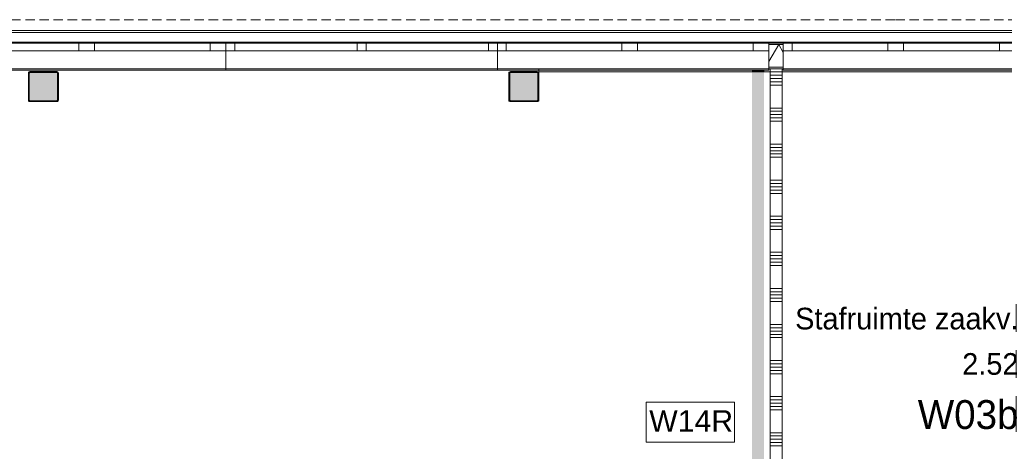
# Model space of a CAD drawing. Header units: millimetres. Extents: x -409 to 257590, y -7854 to 67330.
# Tile 179 of 205: x 81413 to 89610, y 22945 to 26534. Entities that reach past the tile are written whole.
import ezdxf
from ezdxf.enums import TextEntityAlignment as Align

# ---------------------------------------------------------------- set-up
doc = ezdxf.new("R2010")
doc.units = ezdxf.units.MM
doc.header["$MEASUREMENT"] = 0
doc.linetypes.add('B0702', pattern=[117.37, 78.119999, -39.250001])
for name, color, linetype in [('New_21 Buitenwanden', 7, 'Continuous'), ('New_21 Buitenwanden Doorsnede-arcering', 7, 'Continuous'), ('New_21 Buitenwanden Laagscheidingslijnen', 7, 'Continuous'), ('New_21 Buitenwanden Ramen', 7, 'Continuous'), ('New_22 NC Binnenwanden', 7, 'Continuous'), ('New_22 NC Binnenwanden Doorsnede-arcering', 7, 'Continuous'), ('New_23 Vloeren', 7, 'Continuous'), ('New_41 Buitenwandafwerking houten latten', 7, 'Continuous'), ('New_Info Wandafwerking aanduiding', 7, 'Continuous'), ('New_Info Wandafwerking aanduiding Doorsnede-arcering', 7, 'Continuous'), ('New_Z Ruimtefuncties', 7, 'Continuous'), ('New_Z Ruimtefuncties Zone omranding', 7, 'Continuous'), ('New_Z Ruimtefuncties Zone tekst', 7, 'Continuous'), ('S-COLS-____-OTLN.RVT S', 7, 'Continuous'), ('S-COLS-____-OTLN.RVT S 2D arcering', 7, 'Continuous')]:
    doc.layers.add(name, color=color, linetype=linetype)
doc.styles.add('GENERATED_STYLE_1', font='txt')
doc.styles.add('GENERATED_STYLE_2', font='txt')

# ---------------------------------------------------------------- blocks, each defined once
blk = doc.blocks.new('Slab_1_2', base_point=(0, 42578.3))
at = {"layer": 'New_23 Vloeren', "color": 1, "linetype": 'Continuous', "lineweight": 0, "flags": 128}
blk.add_lwpolyline([(61758.1, 8599), (73460, 8599), (73460, 0), (99110, 0), (99110, 26125), (66860, 26125), (61760, 26125)], dxfattribs=at)
blk = doc.blocks.new('Wall_208_2', base_point=(62080.2, 26125))
at = {"layer": 'New_21 Buitenwanden', "color": 8, "linetype": 'Continuous', "lineweight": 0, "true_color": 0x778488}
for p, q in [((99324, 26427), (62080.2, 26427)), ((99254, 26339), (62080.2, 26339))]:
    blk.add_line(p, q, dxfattribs=at)
at = {"layer": 'New_21 Buitenwanden', "color": 8, "linetype": 'Continuous', "lineweight": 0, "true_color": 0x778488, "flags": 128}
for points in [[(99430, 26445), (62080.2, 26445)], [(62080.2, 26125), (99110, 26125)]]:
    blk.add_lwpolyline(points, dxfattribs=at)
blk = doc.blocks.new('Column 387[70]_2', base_point=(0.5, 3))
at = {"layer": 'S-COLS-____-OTLN.RVT S 2D arcering', "linetype": 'Continuous', "lineweight": 0, "true_color": 0x778488}
h = blk.add_hatch(color=8, dxfattribs=at)
h.paths.add_polyline_path([(81485.5, 25866), (81486.5, 25861), (81489.3, 25856.8), (81493.5, 25853.9), (81498.5, 25853), (81722.5, 25853), (81727.5, 25853.9), (81731.7, 25856.8), (81734.5, 25861), (81735.5, 25866), (81735.5, 26090), (81734.5, 26094.9), (81731.7, 26099.1), (81727.5, 26102), (81722.5, 26103), (81498.5, 26103), (81493.5, 26102), (81489.3, 26099.1), (81486.5, 26094.9), (81485.5, 26090)])
h.paths.add_polyline_path([(81722.5, 25861), (81498.5, 25861), (81496.6, 25861.3), (81495, 25862.4), (81493.9, 25864), (81493.5, 25866), (81493.5, 26090), (81493.9, 26091.9), (81495, 26093.5), (81496.6, 26094.6), (81498.5, 26095), (81722.5, 26095), (81724.4, 26094.6), (81726.1, 26093.5), (81727.1, 26091.9), (81727.5, 26090), (81727.5, 25866), (81727.1, 25864), (81726.1, 25862.4), (81724.4, 25861.3)], flags=0)
blk.add_hatch(color=8, dxfattribs=at).paths.add_polyline_path([(81722.5, 26095), (81498.5, 26095), (81496.6, 26094.6), (81495, 26093.5), (81493.9, 26091.9), (81493.5, 26090), (81493.5, 25866), (81493.9, 25864), (81495, 25862.4), (81496.6, 25861.3), (81498.5, 25861), (81722.5, 25861), (81724.4, 25861.3), (81726.1, 25862.4), (81727.1, 25864), (81727.5, 25866), (81727.5, 26090), (81727.1, 26091.9), (81726.1, 26093.5), (81724.4, 26094.6)])
at = {"layer": 'S-COLS-____-OTLN.RVT S', "color": 1, "linetype": 'Continuous', "lineweight": 0}
for p, q in [((81486.5, 26094.9), (81485.5, 26090)), ((81485.5, 26090), (81485.5, 25866)), ((81489.3, 26099.1), (81486.5, 26094.9)), ((81493.5, 26102), (81489.3, 26099.1)), ((81498.5, 26103), (81493.5, 26102)), ((81493.5, 26090), (81493.9, 26091.9)), ((81493.5, 25866), (81493.5, 26090)), ((81493.9, 26091.9), (81495, 26093.5)), ((81495, 26093.5), (81496.6, 26094.6)), ((81496.6, 26094.6), (81498.5, 26095)), ((81722.5, 26103), (81498.5, 26103)), ((81498.5, 26095), (81722.5, 26095)), ((81727.5, 26102), (81722.5, 26103)), ((81722.5, 26095), (81724.4, 26094.6)), ((81724.4, 26094.6), (81726.1, 26093.5)), ((81726.1, 26093.5), (81727.1, 26091.9)), ((81727.1, 26091.9), (81727.5, 26090)), ((81731.7, 26099.1), (81727.5, 26102)), ((81727.5, 26090), (81727.5, 25866)), ((81734.5, 26094.9), (81731.7, 26099.1)), ((81735.5, 26090), (81734.5, 26094.9)), ((81735.5, 25866), (81735.5, 26090)), ((81485.5, 25866), (81486.5, 25861)), ((81486.5, 25861), (81489.3, 25856.8)), ((81489.3, 25856.8), (81493.5, 25853.9)), ((81493.9, 25864), (81493.5, 25866)), ((81493.5, 25853.9), (81498.5, 25853)), ((81495, 25862.4), (81493.9, 25864)), ((81496.6, 25861.3), (81495, 25862.4)), ((81498.5, 25861), (81496.6, 25861.3)), ((81722.5, 25861), (81498.5, 25861)), ((81498.5, 25853), (81722.5, 25853)), ((81724.4, 25861.3), (81722.5, 25861)), ((81722.5, 25853), (81727.5, 25853.9)), ((81726.1, 25862.4), (81724.4, 25861.3)), ((81727.1, 25864), (81726.1, 25862.4)), ((81727.5, 25866), (81727.1, 25864)), ((81727.5, 25853.9), (81731.7, 25856.8)), ((81731.7, 25856.8), (81734.5, 25861)), ((81734.5, 25861), (81735.5, 25866))]:
    blk.add_line(p, q, dxfattribs=at)
blk = doc.blocks.new('Column 388[71]_2', base_point=(0.5, 3))
at = {"layer": 'S-COLS-____-OTLN.RVT S 2D arcering', "linetype": 'Continuous', "lineweight": 0, "true_color": 0x778488}
h = blk.add_hatch(color=8, dxfattribs=at)
h.paths.add_polyline_path([(85485.5, 25866), (85486.5, 25861), (85489.3, 25856.8), (85493.5, 25853.9), (85498.5, 25853), (85722.5, 25853), (85727.5, 25853.9), (85731.7, 25856.8), (85734.5, 25861), (85735.5, 25866), (85735.5, 26090), (85734.5, 26094.9), (85731.7, 26099.1), (85727.5, 26102), (85722.5, 26103), (85498.5, 26103), (85493.5, 26102), (85489.3, 26099.1), (85486.5, 26094.9), (85485.5, 26090)])
h.paths.add_polyline_path([(85722.5, 25861), (85498.5, 25861), (85496.6, 25861.3), (85495, 25862.4), (85493.9, 25864), (85493.5, 25866), (85493.5, 26090), (85493.9, 26091.9), (85495, 26093.5), (85496.6, 26094.6), (85498.5, 26095), (85722.5, 26095), (85724.4, 26094.6), (85726.1, 26093.5), (85727.1, 26091.9), (85727.5, 26090), (85727.5, 25866), (85727.1, 25864), (85726.1, 25862.4), (85724.4, 25861.3)], flags=0)
blk.add_hatch(color=8, dxfattribs=at).paths.add_polyline_path([(85722.5, 26095), (85498.5, 26095), (85496.6, 26094.6), (85495, 26093.5), (85493.9, 26091.9), (85493.5, 26090), (85493.5, 25866), (85493.9, 25864), (85495, 25862.4), (85496.6, 25861.3), (85498.5, 25861), (85722.5, 25861), (85724.4, 25861.3), (85726.1, 25862.4), (85727.1, 25864), (85727.5, 25866), (85727.5, 26090), (85727.1, 26091.9), (85726.1, 26093.5), (85724.4, 26094.6)])
at = {"layer": 'S-COLS-____-OTLN.RVT S', "color": 1, "linetype": 'Continuous', "lineweight": 0}
for p, q in [((85486.5, 26094.9), (85485.5, 26090)), ((85485.5, 26090), (85485.5, 25866)), ((85489.3, 26099.1), (85486.5, 26094.9)), ((85493.5, 26102), (85489.3, 26099.1)), ((85498.5, 26103), (85493.5, 26102)), ((85493.5, 26090), (85493.9, 26091.9)), ((85493.5, 25866), (85493.5, 26090)), ((85493.9, 26091.9), (85495, 26093.5)), ((85495, 26093.5), (85496.6, 26094.6)), ((85496.6, 26094.6), (85498.5, 26095)), ((85722.5, 26103), (85498.5, 26103)), ((85498.5, 26095), (85722.5, 26095)), ((85727.5, 26102), (85722.5, 26103)), ((85722.5, 26095), (85724.4, 26094.6)), ((85724.4, 26094.6), (85726.1, 26093.5)), ((85726.1, 26093.5), (85727.1, 26091.9)), ((85727.1, 26091.9), (85727.5, 26090)), ((85731.7, 26099.1), (85727.5, 26102)), ((85727.5, 26090), (85727.5, 25866)), ((85734.5, 26094.9), (85731.7, 26099.1)), ((85735.5, 26090), (85734.5, 26094.9)), ((85735.5, 25866), (85735.5, 26090)), ((85485.5, 25866), (85486.5, 25861)), ((85486.5, 25861), (85489.3, 25856.8)), ((85489.3, 25856.8), (85493.5, 25853.9)), ((85493.9, 25864), (85493.5, 25866)), ((85493.5, 25853.9), (85498.5, 25853)), ((85495, 25862.4), (85493.9, 25864)), ((85496.6, 25861.3), (85495, 25862.4)), ((85498.5, 25861), (85496.6, 25861.3)), ((85722.5, 25861), (85498.5, 25861)), ((85498.5, 25853), (85722.5, 25853)), ((85724.4, 25861.3), (85722.5, 25861)), ((85722.5, 25853), (85727.5, 25853.9)), ((85726.1, 25862.4), (85724.4, 25861.3)), ((85727.1, 25864), (85726.1, 25862.4)), ((85727.5, 25866), (85727.1, 25864)), ((85727.5, 25853.9), (85731.7, 25856.8)), ((85731.7, 25856.8), (85734.5, 25861)), ((85734.5, 25861), (85735.5, 25866))]:
    blk.add_line(p, q, dxfattribs=at)
blk = doc.blocks.new('Stafruimte zaakv._2.52_31_2', base_point=(88775.2, 23614.2))
at = {"layer": 'New_Z Ruimtefuncties Zone tekst', "color": 2, "lineweight": 0}
for tag, height, style, p in [('DUMMY_938', 180, 'GENERATED_STYLE_1', (89728.1, 24179.9)), ('ROOM_NAME', 180, 'GENERATED_STYLE_1', (89728.1, 24138.7)), ('DUMMY_939', 180, 'GENERATED_STYLE_1', (89728.1, 23802.7)), ('ROOM_NUMBER', 180, 'GENERATED_STYLE_1', (89728.1, 23761.6)), ('stWallCovering', 240, 'GENERATED_STYLE_2', (89728.1, 23370.7))]:
    blk.add_attdef(tag, text='', height=height, dxfattribs=dict(at, style=style)).set_placement(p, align=Align.TOP_RIGHT)
at = {"layer": 'New_Z Ruimtefuncties Zone tekst', "color": 2, "lineweight": 0, "style": 'GENERATED_STYLE_2'}
blk.add_attdef('DUMMY_940', text='', height=240, dxfattribs=at).set_placement((87822.4, 23425.6), align=Align.TOP_LEFT)
blk = doc.blocks.new('*X2111')
at = {"layer": 'New_22 NC Binnenwanden Doorsnede-arcering', "color": 254, "linetype": 'Continuous', "lineweight": 0, "true_color": 0xe9ebeb}
for p, q in [((87733, 26100), (87660, 26100)), ((87733, 26072.6), (87660, 26072.6)), ((87760, 26100), (87733, 26100)), ((87760, 26072.6), (87733, 26072.6)), ((87733, 26045.1), (87660, 26045.1)), ((87733, 26017.7), (87660, 26017.7)), ((87733, 25990.3), (87660, 25990.3)), ((87760, 26045.1), (87733, 26045.1)), ((87760, 26017.7), (87733, 26017.7)), ((87760, 25990.3), (87733, 25990.3)), ((87733, 25800), (87660, 25800)), ((87733, 25772.6), (87660, 25772.6)), ((87733, 25745.1), (87660, 25745.1)), ((87760, 25800), (87733, 25800)), ((87760, 25772.6), (87733, 25772.6)), ((87760, 25745.1), (87733, 25745.1)), ((87733, 25717.7), (87660, 25717.7)), ((87733, 25690.3), (87660, 25690.3)), ((87760, 25717.7), (87733, 25717.7)), ((87760, 25690.3), (87733, 25690.3)), ((87733, 25500), (87660, 25500)), ((87760, 25500), (87733, 25500)), ((87733, 25472.6), (87660, 25472.6)), ((87733, 25445.1), (87660, 25445.1)), ((87733, 25417.7), (87660, 25417.7)), ((87760, 25472.6), (87733, 25472.6)), ((87760, 25445.1), (87733, 25445.1)), ((87760, 25417.7), (87733, 25417.7)), ((87733, 25390.3), (87660, 25390.3)), ((87760, 25390.3), (87733, 25390.3)), ((87733, 25200), (87660, 25200)), ((87733, 25172.6), (87660, 25172.6)), ((87760, 25200), (87733, 25200)), ((87760, 25172.6), (87733, 25172.6)), ((87733, 25145.1), (87660, 25145.1)), ((87733, 25117.7), (87660, 25117.7)), ((87733, 25090.3), (87660, 25090.3)), ((87760, 25145.1), (87733, 25145.1)), ((87760, 25117.7), (87733, 25117.7)), ((87760, 25090.3), (87733, 25090.3)), ((87733, 24900), (87660, 24900)), ((87733, 24872.6), (87660, 24872.6)), ((87733, 24845.1), (87660, 24845.1)), ((87760, 24900), (87733, 24900)), ((87760, 24872.6), (87733, 24872.6)), ((87760, 24845.1), (87733, 24845.1)), ((87733, 24817.7), (87660, 24817.7)), ((87733, 24790.3), (87660, 24790.3)), ((87760, 24817.7), (87733, 24817.7)), ((87760, 24790.3), (87733, 24790.3)), ((87733, 24600), (87660, 24600)), ((87760, 24600), (87733, 24600)), ((87733, 24572.6), (87660, 24572.6)), ((87733, 24545.1), (87660, 24545.1)), ((87733, 24517.7), (87660, 24517.7)), ((87760, 24572.6), (87733, 24572.6)), ((87760, 24545.1), (87733, 24545.1)), ((87760, 24517.7), (87733, 24517.7)), ((87733, 24490.3), (87660, 24490.3)), ((87760, 24490.3), (87733, 24490.3)), ((87733, 24300), (87660, 24300)), ((87733, 24272.6), (87660, 24272.6)), ((87760, 24300), (87733, 24300)), ((87760, 24272.6), (87733, 24272.6)), ((87733, 24245.1), (87660, 24245.1)), ((87733, 24217.7), (87660, 24217.7)), ((87733, 24190.3), (87660, 24190.3)), ((87760, 24245.1), (87733, 24245.1)), ((87760, 24217.7), (87733, 24217.7)), ((87760, 24190.3), (87733, 24190.3)), ((87733, 24000), (87660, 24000)), ((87733, 23972.6), (87660, 23972.6)), ((87733, 23945.1), (87660, 23945.1)), ((87760, 24000), (87733, 24000)), ((87760, 23972.6), (87733, 23972.6)), ((87760, 23945.1), (87733, 23945.1)), ((87733, 23917.7), (87660, 23917.7)), ((87733, 23890.3), (87660, 23890.3)), ((87760, 23917.7), (87733, 23917.7)), ((87760, 23890.3), (87733, 23890.3)), ((87733, 23700), (87660, 23700)), ((87760, 23700), (87733, 23700)), ((87733, 23672.6), (87660, 23672.6)), ((87733, 23645.1), (87660, 23645.1)), ((87733, 23617.7), (87660, 23617.7)), ((87760, 23672.6), (87733, 23672.6)), ((87760, 23645.1), (87733, 23645.1)), ((87760, 23617.7), (87733, 23617.7)), ((87733, 23590.3), (87660, 23590.3)), ((87760, 23590.3), (87733, 23590.3)), ((87733, 23400), (87660, 23400)), ((87733, 23372.6), (87660, 23372.6)), ((87760, 23400), (87733, 23400)), ((87760, 23372.6), (87733, 23372.6)), ((87733, 23345.1), (87660, 23345.1)), ((87733, 23317.7), (87660, 23317.7)), ((87733, 23290.3), (87660, 23290.3)), ((87760, 23345.1), (87733, 23345.1)), ((87760, 23317.7), (87733, 23317.7)), ((87760, 23290.3), (87733, 23290.3)), ((87733, 23100), (87660, 23100)), ((87733, 23072.6), (87660, 23072.6)), ((87733, 23045.1), (87660, 23045.1)), ((87760, 23100), (87733, 23100)), ((87760, 23072.6), (87733, 23072.6)), ((87760, 23045.1), (87733, 23045.1)), ((87733, 23017.7), (87660, 23017.7)), ((87733, 22990.3), (87660, 22990.3)), ((87760, 23017.7), (87733, 23017.7)), ((87760, 22990.3), (87733, 22990.3)), ((87733, 22800), (87660, 22800)), ((87760, 22800), (87733, 22800)), ((87733, 22772.6), (87660, 22772.6)), ((87733, 22745.1), (87660, 22745.1)), ((87733, 22717.7), (87660, 22717.7)), ((87760, 22772.6), (87733, 22772.6)), ((87760, 22745.1), (87733, 22745.1)), ((87760, 22717.7), (87733, 22717.7)), ((87733, 22690.3), (87660, 22690.3)), ((87760, 22690.3), (87733, 22690.3)), ((87733, 22500), (87660, 22500)), ((87733, 22472.6), (87660, 22472.6)), ((87760, 22500), (87733, 22500)), ((87760, 22472.6), (87733, 22472.6)), ((87733, 22445.1), (87660, 22445.1)), ((87733, 22417.7), (87660, 22417.7)), ((87733, 22390.3), (87660, 22390.3)), ((87760, 22445.1), (87733, 22445.1)), ((87760, 22417.7), (87733, 22417.7)), ((87760, 22390.3), (87733, 22390.3)), ((87733, 22200), (87660, 22200)), ((87733, 22172.6), (87660, 22172.6)), ((87733, 22145.1), (87660, 22145.1)), ((87760, 22200), (87733, 22200)), ((87760, 22172.6), (87733, 22172.6)), ((87760, 22145.1), (87733, 22145.1)), ((87733, 22117.7), (87660, 22117.7)), ((87733, 22090.3), (87660, 22090.3)), ((87760, 22117.7), (87733, 22117.7)), ((87760, 22090.3), (87733, 22090.3)), ((87733, 21900), (87660, 21900)), ((87760, 21900), (87733, 21900)), ((87733, 21872.6), (87660, 21872.6)), ((87733, 21845.1), (87660, 21845.1)), ((87733, 21817.7), (87660, 21817.7)), ((87760, 21872.6), (87733, 21872.6)), ((87760, 21845.1), (87733, 21845.1)), ((87760, 21817.7), (87733, 21817.7)), ((87733, 21790.3), (87660, 21790.3)), ((87760, 21790.3), (87733, 21790.3)), ((87733, 21600), (87660, 21600)), ((87733, 21572.6), (87660, 21572.6)), ((87760, 21600), (87733, 21600)), ((87760, 21572.6), (87733, 21572.6)), ((87733, 21545.1), (87660, 21545.1)), ((87733, 21517.7), (87660, 21517.7)), ((87733, 21490.3), (87660, 21490.3)), ((87760, 21545.1), (87733, 21545.1)), ((87760, 21517.7), (87733, 21517.7)), ((87760, 21490.3), (87733, 21490.3))]:
    blk.add_line(p, q, dxfattribs=at)
blk = doc.blocks.new('Wall_483_2', base_point=(87660, 21350))
at = {"layer": 'New_22 NC Binnenwanden', "color": 8, "linetype": 'Continuous', "lineweight": 0, "true_color": 0x778488, "flags": 128}
for points in [[(87660, 26125), (87760, 26125)], [(87660, 26125), (87660, 21350)], [(87760, 21350), (87760, 26125)], [(87660, 21350), (87760, 21350)]]:
    blk.add_lwpolyline(points, dxfattribs=at)
at = {"layer": 'New_22 NC Binnenwanden', "color": 8, "lineweight": 0, "true_color": 0x778488}
blk.add_blockref('*X2111', (0, 0), dxfattribs=at)
blk = doc.blocks.new('*X2161')
at = {"layer": 'New_21 Buitenwanden Doorsnede-arcering', "color": 254, "linetype": 'Continuous', "lineweight": 0, "true_color": 0xe9ebeb}
for q in [(87650, 26187.3), (87770, 26262.9)]:
    blk.add_line((87731.8, 26329), q, dxfattribs=at)
blk = doc.blocks.new('Rnx horizontaal 22_24')
at = {"layer": 'New_21 Buitenwanden Ramen', "color": 1, "linetype": 'Continuous', "lineweight": 0}
for p, q in [((-965, 150), (-965, 160)), ((-965, 160), (965, 160)), ((965, 160), (965, 150)), ((-965, 0), (-892, 0)), ((-892, 0), (-892, -72)), ((-892, 0), (-93.5, 0)), ((-93.5, -72), (-93.5, 0)), ((-93.5, 0), (-57, 0)), ((-57, 0), (36.5, 0)), ((36.5, 0), (36.5, -72)), ((36.5, 0), (835, 0)), ((835, -72), (835, 0)), ((835, 0), (965, 0)), ((-892, -72), (-965, -72)), ((-93.5, -72), (-892, -72)), ((-57, -72), (-93.5, -72)), ((36.5, -72), (-57, -72)), ((835, -72), (36.5, -72)), ((965, -72), (835, -72))]:
    blk.add_line(p, q, dxfattribs=at)
at = {"layer": 'New_21 Buitenwanden Ramen', "color": 9, "linetype": 'Continuous', "lineweight": 0}
for p, q in [((-965, 135), (-965, 150)), ((-965, 0), (-965, 135)), ((965, 135), (965, 150)), ((965, 0), (965, 135)), ((-965, -54), (-965, 0)), ((-965, -54), (-965, 0)), ((965, -54), (965, 0)), ((965, -54), (965, 0)), ((-965, -72), (-965, -54)), ((-965, -72), (-965, -54)), ((965, -72), (965, -54)), ((965, -72), (965, -54))]:
    blk.add_line(p, q, dxfattribs=at)
blk = doc.blocks.new('Rnx horizontaal 22_25')
at = {"layer": 'New_21 Buitenwanden Ramen', "color": 1, "linetype": 'Continuous', "lineweight": 0}
for p, q in [((-1130, 150), (-1130, 160)), ((-1130, 160), (1130, 160)), ((1130, 160), (1130, 150)), ((-1130, 0), (-1057, 0)), ((-1057, 0), (-1057, -72)), ((-1057, 0), (-93.5, 0)), ((-93.5, -72), (-93.5, 0)), ((-93.5, 0), (-57, 0)), ((-57, 0), (36.5, 0)), ((36.5, 0), (36.5, -72)), ((36.5, 0), (1000, 0)), ((1000, -72), (1000, 0)), ((1000, 0), (1130, 0)), ((-1057, -72), (-1130, -72)), ((-93.5, -72), (-1057, -72)), ((-57, -72), (-93.5, -72)), ((36.5, -72), (-57, -72)), ((1000, -72), (36.5, -72)), ((1130, -72), (1000, -72))]:
    blk.add_line(p, q, dxfattribs=at)
at = {"layer": 'New_21 Buitenwanden Ramen', "color": 9, "linetype": 'Continuous', "lineweight": 0}
for p, q in [((-1130, 135), (-1130, 150)), ((-1130, 0), (-1130, 135)), ((1130, 135), (1130, 150)), ((1130, 0), (1130, 135)), ((-1130, -54), (-1130, 0)), ((-1130, -54), (-1130, 0)), ((1130, -54), (1130, 0)), ((1130, -54), (1130, 0)), ((-1130, -72), (-1130, -54)), ((-1130, -72), (-1130, -54)), ((1130, -72), (1130, -54)), ((1130, -72), (1130, -54))]:
    blk.add_line(p, q, dxfattribs=at)
blk = doc.blocks.new('Rnx horizontaal 22_23')
at = {"layer": 'New_21 Buitenwanden Ramen', "color": 1, "linetype": 'Continuous', "lineweight": 0}
for p, q in [((-1130, 150), (-1130, 160)), ((-1130, 160), (1130, 160)), ((1130, 160), (1130, 150)), ((-1130, 0), (-1057, 0)), ((-1057, 0), (-1057, -72)), ((-1057, 0), (-36.5, 0)), ((-36.5, -72), (-36.5, 0)), ((-36.5, 0), (0, 0)), ((0, 0), (36.5, 0)), ((36.5, 0), (36.5, -72)), ((36.5, 0), (1057, 0)), ((1057, -72), (1057, 0)), ((1057, 0), (1130, 0)), ((-1057, -72), (-1130, -72)), ((-36.5, -72), (-1057, -72)), ((0, -72), (-36.5, -72)), ((36.5, -72), (0, -72)), ((1057, -72), (36.5, -72)), ((1130, -72), (1057, -72))]:
    blk.add_line(p, q, dxfattribs=at)
at = {"layer": 'New_21 Buitenwanden Ramen', "color": 9, "linetype": 'Continuous', "lineweight": 0}
for p, q in [((-1130, 135), (-1130, 150)), ((-1130, 0), (-1130, 135)), ((1130, 135), (1130, 150)), ((1130, 0), (1130, 135)), ((-1130, -54), (-1130, 0)), ((-1130, -54), (-1130, 0)), ((1130, -54), (1130, 0)), ((1130, -54), (1130, 0)), ((-1130, -72), (-1130, -54)), ((-1130, -72), (-1130, -54)), ((1130, -72), (1130, -54)), ((1130, -72), (1130, -54))]:
    blk.add_line(p, q, dxfattribs=at)
blk = doc.blocks.new('Wall_490_2', base_point=(61760, 26125))
at = {"layer": 'New_21 Buitenwanden Doorsnede-arcering', "linetype": 'Continuous', "lineweight": 0, "true_color": 0xe9ebeb}
h = blk.add_hatch(dxfattribs=at)
h.set_pattern_fill('930_Lijnen_vert_200_0002', color=254, style=0, pattern_type=2)
h.set_pattern_definition([(270, (0, 0), (200, 0), [])])
h.paths.add_polyline_path([(87650, 26140), (87650, 26125), (87770, 26125), (87770, 26140)])
at = {"layer": 'New_21 Buitenwanden', "color": 8, "linetype": 'Continuous', "lineweight": 0, "true_color": 0x778488}
for p, q in [((87650, 26347), (87650, 26329)), ((87650, 26329), (87650, 26275)), ((87770, 26347), (87770, 26329)), ((87770, 26329), (87770, 26275)), ((87650, 26275), (87650, 26140)), ((87770, 26275), (87770, 26140)), ((87650, 26140), (87650, 26125)), ((87770, 26140), (87770, 26125))]:
    blk.add_line(p, q, dxfattribs=at)
at = {"layer": 'New_21 Buitenwanden', "color": 8, "linetype": 'Continuous', "lineweight": 0, "true_color": 0x778488, "flags": 128}
for points in [[(87770, 26347), (87650, 26347)], [(87650, 26125), (87770, 26125)]]:
    blk.add_lwpolyline(points, dxfattribs=at)
at = {"layer": 'New_21 Buitenwanden Laagscheidingslijnen', "color": 8, "linetype": 'Continuous', "lineweight": 0, "true_color": 0x778488}
for p, q in [((87770, 26329), (87650, 26329)), ((87650, 26140), (87770, 26140))]:
    blk.add_line(p, q, dxfattribs=at)
at = {"layer": 'New_21 Buitenwanden', "color": 8, "lineweight": 0, "true_color": 0x778488}
blk.add_blockref('*X2161', (0, 0), dxfattribs=at)
at = {"layer": 'New_21 Buitenwanden Ramen', "color": 1, "linetype": 'Continuous', "lineweight": 0, "xscale": -1, "zscale": 1000, "rotation": 180}
for name, p in [('Rnx horizontaal 22_25', (82000, 26275)), ('Rnx horizontaal 22_23', (84260, 26275)), ('Rnx horizontaal 22_25', (86520, 26275)), ('Rnx horizontaal 22_24', (88735, 26275))]:
    blk.add_blockref(name, p, dxfattribs=at)
blk = doc.blocks.new('Curtain Wall_92_2')
at = {"layer": 'New_41 Buitenwandafwerking houten latten', "color": 253, "linetype": 'B0702', "lineweight": 0, "true_color": 0x99a3a6, "flags": 128}
for points in [[(88698.3, 26534.1), (88598.3, 26534.1), (88498.3, 26534.1), (88398.3, 26534.1), (88352.3, 26534.1), (88252.3, 26534.1), (88152.3, 26534.1), (88052.3, 26534.1), (88006.3, 26534.1), (87906.3, 26534.1), (87806.3, 26534.1), (87706.3, 26534.1), (87660.3, 26534.1), (87560.3, 26534.1), (87460.3, 26534.1), (87360.3, 26534.1), (87314.3, 26534.1), (87214.3, 26534.1), (87114.3, 26534.1), (87014.3, 26534.1), (86968.3, 26534.1), (86868.3, 26534.1), (86768.3, 26534.1), (86668.3, 26534.1), (86622.3, 26534.1), (86522.3, 26534.1), (86422.3, 26534.1), (86322.3, 26534.1), (86276.3, 26534.1), (86176.3, 26534.1), (86076.3, 26534.1), (85976.3, 26534.1), (85930.3, 26534.1), (85830.3, 26534.1), (85730.3, 26534.1), (85630.3, 26534.1), (85584.3, 26534.1), (85484.3, 26534.1), (85384.3, 26534.1), (85284.3, 26534.1), (85238.3, 26534.1), (85138.3, 26534.1), (85038.3, 26534.1), (84938.3, 26534.1), (84892.3, 26534.1), (84792.3, 26534.1), (84692.3, 26534.1), (84592.3, 26534.1), (84546.3, 26534.1), (84446.3, 26534.1), (84346.3, 26534.1), (84246.3, 26534.1), (84200.3, 26534.1), (84100.3, 26534.1), (84000.3, 26534.1), (83900.3, 26534.1), (83854.3, 26534.1), (83754.3, 26534.1), (83654.3, 26534.1), (83554.3, 26534.1), (83508.3, 26534.1), (83408.3, 26534.1), (83308.3, 26534.1), (83208.3, 26534.1), (83162.3, 26534.1), (83062.3, 26534.1), (82962.3, 26534.1), (82862.3, 26534.1), (82816.3, 26534.1), (82716.3, 26534.1), (82616.3, 26534.1), (82516.3, 26534.1), (82470.3, 26534.1), (82370.3, 26534.1), (82270.3, 26534.1), (82170.3, 26534.1), (82124.3, 26534.1), (82024.3, 26534.1), (81924.3, 26534.1), (81824.3, 26534.1), (81778.3, 26534.1), (81678.3, 26534.1), (81578.3, 26534.1), (81478.3, 26534.1), (81432.3, 26534.1), (81332.3, 26534.1), (81232.3, 26534.1), (81132.3, 26534.1), (81086.3, 26534.1), (80986.3, 26534.1), (80886.3, 26534.1), (80786.3, 26534.1), (80740.3, 26534.1), (80640.3, 26534.1), (80540.3, 26534.1), (80440.3, 26534.1), (80394.3, 26534), (80294.3, 26534), (80194.3, 26534), (80094.3, 26534), (80048.3, 26534), (79948.3, 26534), (79848.3, 26534), (79748.3, 26534), (79702.3, 26534), (79602.3, 26534), (79502.3, 26534), (79402.3, 26534), (79356.3, 26534), (79256.3, 26534), (79156.3, 26534), (79056.3, 26534), (79010.3, 26534), (78910.3, 26534), (78810.3, 26534), (78710.3, 26534), (78664.3, 26534), (78564.3, 26534), (78464.3, 26534), (78364.3, 26534), (78318.3, 26534), (78218.3, 26534), (78118.3, 26534), (78018.3, 26534), (77972.3, 26534), (77872.3, 26534), (77772.3, 26534), (77672.3, 26534), (77626.3, 26534), (77526.3, 26534), (77426.3, 26534), (77326.3, 26534), (77280.3, 26534), (77180.3, 26534), (77080.3, 26534), (76980.3, 26534), (76934.3, 26534), (76834.3, 26534), (76734.3, 26534), (76634.3, 26534), (76588.3, 26534), (76488.3, 26534), (76388.3, 26534), (76288.3, 26534), (76242.3, 26534), (76142.3, 26534), (76042.3, 26534), (75942.3, 26534), (75896.3, 26534), (75796.3, 26534), (75696.3, 26534), (75596.3, 26534), (75550.3, 26534), (75450.3, 26534), (75350.3, 26534), (75250.3, 26534), (75204.3, 26534), (75104.3, 26534), (75004.3, 26534), (74904.3, 26534), (74858.3, 26534), (74758.3, 26534), (74658.3, 26534), (74558.3, 26534), (74512.3, 26534), (74412.3, 26534), (74312.3, 26534), (74212.3, 26534), (74166.3, 26534), (74066.3, 26534), (73966.3, 26534), (73866.3, 26534), (73820.3, 26534), (73720.3, 26534), (73620.3, 26534), (73520.3, 26534), (73474.3, 26534)], [(99110.2, 26534.2), (99078.3, 26534.2), (98978.3, 26534.2), (98878.3, 26534.2), (98778.3, 26534.2), (98732.3, 26534.2), (98632.3, 26534.2), (98532.3, 26534.2), (98432.3, 26534.2), (98386.3, 26534.2), (98286.3, 26534.2), (98186.3, 26534.2), (98086.3, 26534.2), (98040.3, 26534.2), (97940.3, 26534.2), (97840.3, 26534.2), (97740.3, 26534.2), (97694.3, 26534.2), (97594.3, 26534.2), (97494.3, 26534.2), (97394.3, 26534.2), (97348.3, 26534.2), (97248.3, 26534.2), (97148.3, 26534.2), (97048.3, 26534.2), (97002.3, 26534.2), (96902.3, 26534.2), (96802.3, 26534.2), (96702.3, 26534.2), (96656.3, 26534.2), (96556.3, 26534.2), (96456.3, 26534.2), (96356.3, 26534.2), (96310.3, 26534.2), (96210.3, 26534.2), (96110.3, 26534.2), (96010.3, 26534.2), (95964.3, 26534.2), (95864.3, 26534.2), (95764.3, 26534.2), (95664.3, 26534.2), (95618.3, 26534.2), (95518.3, 26534.2), (95418.3, 26534.2), (95318.3, 26534.2), (95272.3, 26534.2), (95172.3, 26534.2), (95072.3, 26534.2), (94972.3, 26534.2), (94926.3, 26534.2), (94826.3, 26534.2), (94726.3, 26534.2), (94626.3, 26534.2), (94580.3, 26534.2), (94480.3, 26534.2), (94380.3, 26534.2), (94280.3, 26534.2), (94234.3, 26534.2), (94134.3, 26534.2), (94034.3, 26534.2), (93934.3, 26534.2), (93888.3, 26534.2), (93788.3, 26534.2), (93688.3, 26534.2), (93588.3, 26534.2), (93542.3, 26534.2), (93442.3, 26534.2), (93342.3, 26534.2), (93242.3, 26534.2), (93196.3, 26534.2), (93096.3, 26534.2), (92996.3, 26534.2), (92896.3, 26534.2), (92850.3, 26534.1), (92750.3, 26534.1), (92650.3, 26534.1), (92550.3, 26534.1), (92504.3, 26534.1), (92404.3, 26534.1), (92304.3, 26534.1), (92204.3, 26534.1), (92158.3, 26534.1), (92058.3, 26534.1), (91958.3, 26534.1), (91858.3, 26534.1), (91812.3, 26534.1), (91712.3, 26534.1), (91612.3, 26534.1), (91512.3, 26534.1), (91466.3, 26534.1), (91366.3, 26534.1), (91266.3, 26534.1), (91166.3, 26534.1), (91120.3, 26534.1), (91020.3, 26534.1), (90920.3, 26534.1), (90820.3, 26534.1), (90774.3, 26534.1), (90674.3, 26534.1), (90574.3, 26534.1), (90474.3, 26534.1), (90428.3, 26534.1), (90328.3, 26534.1), (90228.3, 26534.1), (90128.3, 26534.1), (90082.3, 26534.1), (89982.3, 26534.1), (89882.3, 26534.1), (89782.3, 26534.1), (89736.3, 26534.1), (89636.3, 26534.1), (89536.3, 26534.1), (89436.3, 26534.1), (89390.3, 26534.1), (89290.3, 26534.1), (89190.3, 26534.1), (89090.3, 26534.1), (89044.3, 26534.1), (88944.3, 26534.1), (88844.3, 26534.1), (88744.3, 26534.1), (88698.3, 26534.1)]]:
    blk.add_lwpolyline(points, dxfattribs=at)
blk = doc.blocks.new('Wall_556_2', base_point=(87560, 26107))
at = {"layer": 'New_Info Wandafwerking aanduiding Doorsnede-arcering', "linetype": 'Continuous', "lineweight": 0, "true_color": 0x000000}
blk.add_hatch(color=18, dxfattribs=at).paths.add_polyline_path([(87510, 26107), (87510, 17250), (87610, 17250), (87610, 26107)])
at = {"layer": 'New_Info Wandafwerking aanduiding', "color": 9, "linetype": 'Continuous', "lineweight": 0, "flags": 128}
for points in [[(87610, 26107), (87510, 26107)], [(87610, 17250), (87510, 17250)]]:
    blk.add_lwpolyline(points, dxfattribs=at)

msp = doc.modelspace()

# ---------------------------------------------------------------- linework, layer by layer
at = {"layer": 'New_Info Wandafwerking aanduiding', "color": 9, "linetype": 'Continuous', "lineweight": 0, "flags": 128}
msp.add_lwpolyline([(86629, 23353.4), (87363.7, 23353.4), (87363.7, 23020.5), (86629, 23020.5)], close=True, dxfattribs=at)
at = {"layer": 'New_Z Ruimtefuncties Zone omranding', "color": 211, "linetype": 'Continuous', "lineweight": 0, "true_color": 0xffaaff, "flags": 128}
msp.add_lwpolyline([(80860, 17850), (81760, 17850), (81760, 17250), (85735, 17250), (87660, 17250), (87660, 26100), (85735, 26100), (85735, 26125), (81735, 26125), (80860, 26125)], close=True, dxfattribs=at)
at = {"layer": 'New_Z Ruimtefuncties Zone omranding', "color": 52, "linetype": 'Continuous', "lineweight": 0, "flags": 128}
msp.add_lwpolyline([(87760, 21450), (89710, 21450), (89710, 26100), (87760.1, 26100)], close=True, dxfattribs=at)

# ---------------------------------------------------------------- block references
at = {"layer": 'New_21 Buitenwanden', "color": 8, "lineweight": 0, "true_color": 0x778488}
for name, p in [('Wall_208_2', (62080.2, 26125)), ('Wall_490_2', (61760, 26125))]:
    msp.add_blockref(name, p, dxfattribs=at)
at = {"layer": 'New_22 NC Binnenwanden', "color": 8, "lineweight": 0, "true_color": 0x778488}
msp.add_blockref('Wall_483_2', (87660, 21350), dxfattribs=at)
at = {"layer": 'New_23 Vloeren', "color": 1, "linetype": 'Continuous', "lineweight": 0}
msp.add_blockref('Slab_1_2', (0, 42578.3), dxfattribs=at)
at = {"layer": 'New_41 Buitenwandafwerking houten latten', "linetype": 'Continuous', "lineweight": 0}
msp.add_blockref('Curtain Wall_92_2', (0, 0), dxfattribs=at)
at = {"layer": 'New_Info Wandafwerking aanduiding', "color": 1, "lineweight": 0}
msp.add_blockref('Wall_556_2', (87560, 26107), dxfattribs=at)
at = {"layer": 'New_Z Ruimtefuncties', "color": 2, "linetype": 'Continuous', "lineweight": 0}
msp.add_blockref('Stafruimte zaakv._2.52_31_2', (88775.2, 23614.2), dxfattribs=at).add_auto_attribs({'ROOM_NAME': 'Stafruimte zaakv.', 'ROOM_NUMBER': '2.52', 'stWallCovering': 'W03b'})
at = {"layer": 'S-COLS-____-OTLN.RVT S', "color": 1, "linetype": 'Continuous', "lineweight": 0}
for name in ['Column 387[70]_2', 'Column 388[71]_2']:
    msp.add_blockref(name, (0.5, 3), dxfattribs=at)

# ---------------------------------------------------------------- texts
at = {"layer": 'New_Info Wandafwerking aanduiding', "color": 2, "linetype": 'Continuous', "lineweight": 0, "insert": (86654, 23287.2), "char_height": 180, "attachment_point": 1, "style": 'GENERATED_STYLE_1'}
msp.add_mtext('\\A1;{\\pql;\\fArial|b0|i0|c0|p38;W14\\fArial|b0|i0|c0|p38;R}', dxfattribs=at)

doc.saveas('drawing.dxf')
